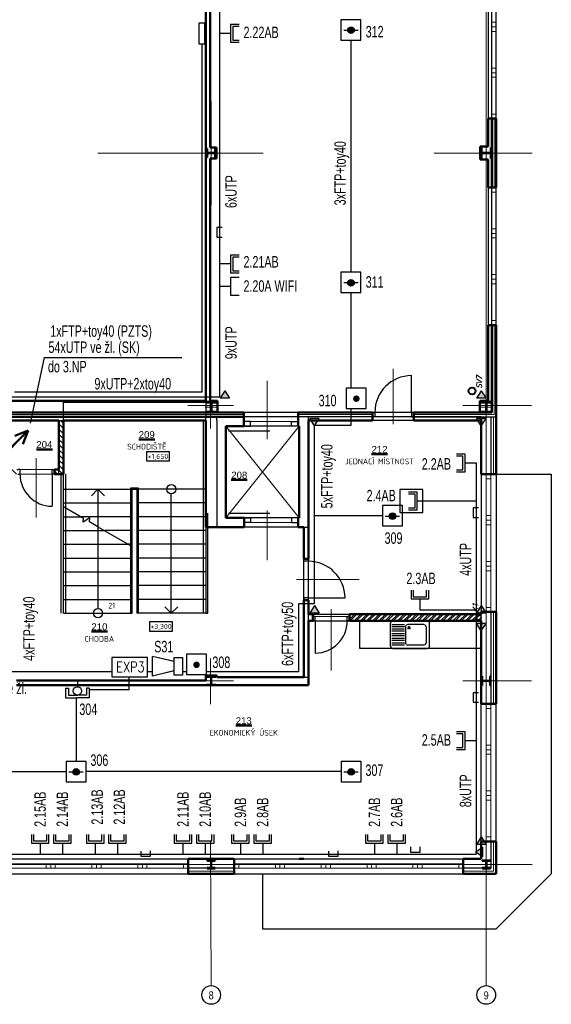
# Model space of a CAD drawing. Header units: millimetres. Extents: x -102634 to 407724, y -68883 to 155589.
# Tile 26 of 80: x 93267 to 104864, y 6270 to 27723. Entities that reach past the tile are written whole.
import ezdxf
from ezdxf.enums import TextEntityAlignment as Align
from ezdxf.lldxf.tags import DXFTag

# ---------------------------------------------------------------- set-up
doc = ezdxf.new("R2010")
doc.units = ezdxf.units.MM
doc.header["$LTSCALE"] = 20
for name, color, linetype in [('_EZS', 5, 'Continuous'), ('_hodiny', 1, 'Continuous'), ('_SK popis', 3, 'Continuous'), ('_strukturka', 3, 'Continuous'), ('_trasy', 34, 'Continuous'), ('CA_drez pravouhly+odkap. plocha (85x60xEH87)', 7, 'Continuous'), ('IN_SANITA', 7, 'Continuous')]:
    doc.layers.add(name, color=color, linetype=linetype)
for name, color, linetype, lineweight in [('CKDVERE_', 7, 'Continuous', 25), ('CKDVERE_NADROVINOU', 7, 'DASHDOT', 18), ('CKDVERE_OSY', 8, 'Continuous', 18), ('CKDVERE_ZARUBNE_RAM', 7, 'Continuous', 25), ('CKIZOLACE', 7, 'Continuous', 18), ('CKOKNA', 7, 'Continuous', 18), ('CKPOPISM', 7, 'Continuous', 50), ('CKPOPISM_POPIS', 3, 'Continuous', 25), ('CKRASTR', 7, 'DASHDOT', 18), ('CKRASTR_POPIS', 9, 'Continuous', 25), ('CKSCHODY_PODROVINOU', 7, 'Continuous', 25), ('CKSCHODY_VYSTUP', 7, 'Continuous', 25), ('CKSTENY_NADROVINOU', 7, 'DASHDOT', 25), ('CKSTENY_PODROVINOU', 7, 'Continuous', 25), ('CKSTENY_REZ', 7, 'Continuous', 50), ('CKTEXTY_MALE', 8, 'Continuous', 18), ('CSPROFILY_OSY', 9, 'DASHDOT', 18), ('CSPROFILY_REZY', 7, 'Continuous', 50), ('IN_C_TENKA', 7, 'Continuous', 18), ('pohledy', 7, 'Continuous', 25), ('srafy', 7, 'Continuous', 18), ('ZTI-DEŠŤOVÁ-KANALIZACE', 7, 'KANALIZACE', 40), ('ZTI-SPLAŠKOVÁ KANALIZACE', 7, 'Continuous', 30)]:
    doc.layers.add(name, color=color, linetype=linetype, lineweight=lineweight)
doc.layers.add('CKKOTY_VYS', color=8, linetype='Continuous', lineweight=25, plot=False)
doc.styles.add('A', font='ROMANS.SHX', dxfattribs={"width": 0.8, "height": 0.15})
doc.styles.add('Arial', font='arial.ttf', dxfattribs={"width": 0.8})
doc.styles.add('KURZIVA', font='italic__.ttf')
doc.styles.add('ROMANS', font='ic-romans.shx', dxfattribs={"width": 0.8})
doc.styles.get("Standard").update_dxf_attribs({"font": 'isocpeur.ttf'})
tags = doc.linetypes.add('DASHDOT', pattern=[25.4, 12.7, -6.35, 0, -6.35]).pattern_tags.tags
tags[10:11] = [DXFTag(74, 4), DXFTag(75, 0), DXFTag(340, '0'), DXFTag(46, 0.0), DXFTag(50, 0.0), DXFTag(44, 0.0), DXFTag(45, 0.0)]
tags[8:9] = [DXFTag(74, 4), DXFTag(75, 0), DXFTag(340, '0'), DXFTag(46, 0.0), DXFTag(50, 0.0), DXFTag(44, 0.0), DXFTag(45, 0.0)]
tags[6:7] = [DXFTag(74, 4), DXFTag(75, 0), DXFTag(340, '0'), DXFTag(46, 0.0), DXFTag(50, 0.0), DXFTag(44, 0.0), DXFTag(45, 0.0)]
tags[4:5] = [DXFTag(74, 4), DXFTag(75, 0), DXFTag(340, '0'), DXFTag(46, 0.0), DXFTag(50, 0.0), DXFTag(44, 0.0), DXFTag(45, 0.0)]
tags = doc.linetypes.add('DASHED', pattern=[19.05, 12.7, -6.35]).pattern_tags.tags
tags[6:7] = [DXFTag(74, 4), DXFTag(75, 0), DXFTag(340, '0'), DXFTag(46, 0.0), DXFTag(50, 0.0), DXFTag(44, 0.0), DXFTag(45, 0.0)]
tags[4:5] = [DXFTag(74, 4), DXFTag(75, 0), DXFTag(340, '0'), DXFTag(46, 0.0), DXFTag(50, 0.0), DXFTag(44, 0.0), DXFTag(45, 0.0)]
doc.linetypes.add('IZOLACE_POLYSTYREN_EXPANDOVANY', pattern='A,1,[224,CADKON.SHX,S=0.01,R=0,X=-0.5,Y=-1.74],-2', length=3)
doc.linetypes.add('IZOLACE_POLYSTYREN_PENOVY', pattern='A,0.001,[228,CADKON.SHX,S=0.1,R=0,X=0,Y=0],-2', length=2.001)
doc.linetypes.add('KANALIZACE', pattern='A,30,-3.5,["C",Standard,S=2.54,R=0,X=-3.81,Y=-1.27],-0.001', length=33.501)

# ---------------------------------------------------------------- blocks, each defined once
blk = doc.blocks.new('SK2_stěna')
for p, q in [((241, 0), (0, 0)), ((429, 192), (241, 192)), ((241, 192), (241, -192)), ((429, 149), (288, 149)), ((288, 149), (288, -147)), ((241, -192), (429, -192)), ((288, -147), (429, -147))]:
    blk.add_line(p, q)
blk = doc.blocks.new('SK1_stěna')
for p, q in [((241, 0), (0, 0)), ((429, 192), (241, 192)), ((241, 192), (241, -192)), ((241, -192), (429, -192))]:
    blk.add_line(p, q)
blk = doc.blocks.new('A$C23FF631D')
at = {"layer": '_EZS'}
for p, q in [((-5160, 1358), (-5160, -2953)), ((-5160, 1358), (-3910, 1358)), ((-5160, 1358), (-5160, -2953)), ((-5160, 1358), (-3910, 1358)), ((-3910, 1358), (-3910, -1703)), ((-3910, 1358), (-3910, -1703)), ((-3, 4197), (-3, 1949)), ((5153, 1358), (3903, 1358)), ((3903, 1358), (3903, -1703)), ((5153, 1358), (3903, 1358)), ((3903, 1358), (3903, -1703)), ((5153, 1358), (5153, -2953)), ((5153, 1358), (5153, -2953)), ((-5160, -2953), (-18, -2953)), ((-5160, -2953), (-18, -2953)), ((-3910, -1703), (-18, -1703)), ((-3910, -1703), (-18, -1703)), ((3903, -1703), (12, -1703)), ((3903, -1703), (12, -1703)), ((5153, -2953), (12, -2953)), ((5153, -2953), (12, -2953))]:
    blk.add_line(p, q, dxfattribs=at)
blk.add_circle((1, 123), 1826, dxfattribs=at)
blk.add_circle((1, 123), 1826, dxfattribs=at)
blk = doc.blocks.new('tlačítkový')
h = blk.add_hatch(color=256)
edge = h.paths.add_edge_path()
edge.add_arc((220, 213), 71.5, 0, 360)
blk.add_lwpolyline([(437, 0), (437, 444), (0, 444), (0, 0)], close=True)
blk = doc.blocks.new('OK')
h = blk.add_hatch(color=256)
edge = h.paths.add_edge_path()
edge.add_arc((0, 0), 71.5, 0, 360)
blk.add_line((-158, 2), (154, 2))
blk.add_lwpolyline([(217, -213), (217, 231), (-220, 231), (-220, -213)], close=True)
blk.add_circle((0, 0), 71.5)
blk = doc.blocks.new('sir EZS')
at = {"layer": '_EZS'}
for p, q in [((180, 102), (653, 216)), ((183, 102), (653, 216)), ((183, 102), (653, 216)), ((653, 216), (653, -216)), ((653, 216), (653, -216)), ((653, 216), (653, -216)), ((180, -102), (653, -216)), ((183, -102), (653, -216)), ((183, -102), (653, -216))]:
    blk.add_line(p, q, dxfattribs=at)
at = {"layer": '_EZS', "linetype": 'Continuous'}
blk.add_lwpolyline([(0, 190), (180, 190), (180, -190), (0, -190)], close=True, dxfattribs=at)
blk.add_lwpolyline([(0, 190), (180, 190), (180, -190), (0, -190)], close=True, dxfattribs=at)
blk.add_lwpolyline([(0, 190), (180, 190), (180, -190), (0, -190)], close=True, dxfattribs=at)
blk = doc.blocks.new('stoupačka')
at = {"layer": '_trasy'}
h = blk.add_hatch(color=256, dxfattribs=at)
edge = h.paths.add_edge_path()
edge.add_arc((0, 0), 125, 90, 450)
edge = h.paths.add_edge_path(flags=16)
edge.add_arc((0, 0), 80.3, 90, 450)
at = {"layer": '_trasy', "lineweight": 50}
for p, q in [((0, 0), (673, 673)), ((673, 673), (381, 559)), ((673, 673), (562, 380)), ((0, 0), (-673, -673)), ((-673, -673), (-559, -381)), ((-673, -673), (-380, -562))]:
    blk.add_line(p, q, dxfattribs=at)
at = {"layer": '_trasy', "linetype": 'DASHED'}
for radius in [124, 80.6]:
    blk.add_circle((0, 0), radius, dxfattribs=at)
blk = doc.blocks.new('CK_S_EXT_HEAHEA180')
at = {"transparency": 33554687}
for p, q in [((-90, 85.5), (90, 85.5)), ((-90, 85.5), (-90, 76)), ((-90, 76), (-18, 76)), ((-3, -61), (-3, 61)), ((3, -61), (3, 61)), ((90, 76), (18, 76)), ((90, 85.5), (90, 76)), ((-90, -85.5), (-90, -76)), ((-90, -76), (-18, -76)), ((-90, -85.5), (90, -85.5)), ((90, -76), (18, -76)), ((90, -85.5), (90, -76))]:
    blk.add_line(p, q, dxfattribs=at)
for centre, start, end in [((-18, 61), 0, 90), ((18, 61), 90, 180), ((-18, -61), 270, 0), ((18, -61), 180, 270)]:
    blk.add_arc(centre, 15, start, end, dxfattribs=at)
blk = doc.blocks.new('CK_S_EXT_HEAHEA200')
at = {"transparency": 33554687}
for p, q in [((-100, 95), (100, 95)), ((-100, 95), (-100, 85)), ((-100, 85), (-21.25, 85)), ((-3.25, -67), (-3.25, 67)), ((3.25, -67), (3.25, 67)), ((100, 85), (21.25, 85)), ((100, 95), (100, 85)), ((-100, -95), (-100, -85)), ((-100, -85), (-21.25, -85)), ((-100, -95), (100, -95)), ((100, -85), (21.25, -85)), ((100, -95), (100, -85))]:
    blk.add_line(p, q, dxfattribs=at)
for centre, start, end in [((-21.25, 67), 0, 90), ((21.25, 67), 90, 180), ((-21.25, -67), 270, 0), ((21.25, -67), 180, 270)]:
    blk.add_arc(centre, 18, start, end, dxfattribs=at)
blk = doc.blocks.new('CK_S_EXT_HEAHEA240')
at = {"transparency": 33554687}
for p, q in [((-120, 115), (120, 115)), ((-120, 115), (-120, 103)), ((-120, 103), (-24.75, 103)), ((-3.75, -82), (-3.75, 82)), ((3.75, -82), (3.75, 82)), ((120, 103), (24.75, 103)), ((120, 115), (120, 103)), ((-120, -115), (-120, -103)), ((-120, -103), (-24.75, -103)), ((-120, -115), (120, -115)), ((120, -103), (24.75, -103)), ((120, -115), (120, -103))]:
    blk.add_line(p, q, dxfattribs=at)
for centre, start, end in [((-24.75, 82), 0, 90), ((24.75, 82), 90, 180), ((-24.75, -82), 270, 0), ((24.75, -82), 180, 270)]:
    blk.add_arc(centre, 21, start, end, dxfattribs=at)
blk = doc.blocks.new('drez pravouhly+odkap. plocha (85x60xEH87)_P')
at = {"layer": 'CA_drez pravouhly+odkap. plocha (85x60xEH87)', "linetype": 'ByBlock', "transparency": 33554687}
for p, q in [((-0.41, -0.015), (-0.375, 0)), ((-0.375, 0), (-0.1, 0)), ((-0.1, 0), (0.375, 0)), ((0.41, -0.015), (0.375, 0)), ((-0.41, -0.015), (-0.425, -0.05)), ((-0.425, -0.55), (-0.425, -0.05)), ((-0.4, -0.075), (-0.125, -0.075)), ((-0.125, -0.125), (-0.4, -0.125)), ((-0.4, -0.175), (-0.125, -0.175)), ((-0.1, -0.125), (-0.085, -0.09)), ((-0.1, -0.125), (-0.1, -0.475)), ((-0.05, -0.075), (-0.085, -0.09)), ((0.3, -0.075), (-0.05, -0.075)), ((-0.038, -0.128), (-0.05, -0.15)), ((-0.038, -0.172), (-0.05, -0.15)), ((-0.013, -0.128), (-0.038, -0.128)), ((-0.013, -0.172), (-0.038, -0.172)), ((0, -0.15), (-0.013, -0.128)), ((0, -0.15), (-0.013, -0.172)), ((0.3, -0.075), (0.335, -0.09)), ((0.35, -0.125), (0.335, -0.09)), ((0.35, -0.125), (0.35, -0.475)), ((0.41, -0.015), (0.425, -0.05)), ((0.425, -0.55), (0.425, -0.05)), ((-0.125, -0.225), (-0.4, -0.225)), ((-0.4, -0.275), (-0.125, -0.275)), ((-0.125, -0.325), (-0.4, -0.325)), ((-0.4, -0.375), (-0.125, -0.375)), ((-0.125, -0.425), (-0.4, -0.425)), ((-0.425, -0.55), (-0.41, -0.585)), ((-0.375, -0.6), (-0.41, -0.585)), ((-0.4, -0.475), (-0.125, -0.475)), ((-0.125, -0.525), (-0.4, -0.525)), ((-0.375, -0.6), (-0.1, -0.6)), ((-0.085, -0.51), (-0.1, -0.475)), ((-0.1, -0.6), (0.375, -0.6)), ((-0.085, -0.51), (-0.05, -0.525)), ((0.3, -0.525), (-0.05, -0.525)), ((0.335, -0.51), (0.3, -0.525)), ((0.335, -0.51), (0.35, -0.475)), ((0.375, -0.6), (0.41, -0.585)), ((0.425, -0.55), (0.41, -0.585))]:
    blk.add_line(p, q, dxfattribs=at)
blk = doc.blocks.new('CKBL2112015102500', base_point=(98290, 17664))
blk = doc.blocks.new('CKBL2010716102920', base_point=(93939, 19306))
blk = doc.blocks.new('CKBL2010716103008', base_point=(98043, 13173))
blk = doc.blocks.new('CKBL2010716103026', base_point=(101224, 16833))
blk = doc.blocks.new('CKBL2010716103034', base_point=(95404, 10634))
blk = doc.blocks.new('*U843')
at = {"color": 0, "linetype": 'ByBlock', "lineweight": -2}
blk.add_lwpolyline([(-5, -2), (5, -2), (5, 2), (-5, 2), (-5, -2)], dxfattribs=at)
blk = doc.blocks.new('*U844')
at = {"color": 0, "linetype": 'ByBlock', "lineweight": -2}
blk.add_lwpolyline([(-5, -2), (5, -2), (5, 2), (-5, 2), (-5, -2)], dxfattribs=at)
blk = doc.blocks.new('CKBL2032316081240')
blk = doc.blocks.new('žlab soklový')
at = {"layer": '_trasy'}
h = blk.add_hatch(color=256, dxfattribs=at)
edge = h.paths.add_edge_path()
edge.add_line((395, 0), (557, -103))
edge = h.paths.add_edge_path()
edge.add_line((395, 0), (557, 103))
edge = h.paths.add_edge_path()
edge.add_line((557, -103), (557, 103))
h.paths.add_polyline_path([(0, -103), (0, 103), (162, 0)])
at = {"layer": '_trasy', "linetype": 'Continuous'}
for p, q in [((162, 0), (0, 103)), ((0, -103), (0, 103)), ((162, 0), (0, -103))]:
    blk.add_line(p, q, dxfattribs=at)

msp = doc.modelspace()

# ---------------------------------------------------------------- hatches: boundary and pattern name
at = {"layer": 'srafy'}
h = msp.add_hatch(dxfattribs=at)
h.set_pattern_fill('ANSI31', color=256, scale=25, angle=90, style=0)
h.paths.add_polyline_path([(90974, 15923), (90974, 15823), (91444, 15823), (91444, 15923)])
h.paths.add_polyline_path([(91444, 17823), (91444, 17923), (90974, 17923), (90974, 17823)])
h.paths.add_polyline_path([(92524, 17923), (92624, 17923), (93224, 17923), (93224, 17823), (92924, 17823), (92824, 17823), (92474, 17823), (92474, 17923)])
h.paths.add_polyline_path([(91444, 16923), (91444, 16823), (92824, 16823), (92824, 16923)])
h.paths.add_polyline_path([(91674, 17823), (91674, 17923), (91444, 17923), (91444, 17823)])
h.paths.add_polyline_path([(91974, 15923), (91974, 15823), (91444, 15823), (91444, 15923)])
h.paths.add_polyline_path([(94024, 17923), (94024, 17823), (94124, 17823), (94124, 17923)])
h.paths.add_polyline_path([(92624, 18993), (92524, 18993), (92524, 17923), (92624, 17923)])
h.paths.add_polyline_path([(94124, 17823), (94224, 17823), (94224, 18993), (94124, 18993), (94124, 17923)])
h = msp.add_hatch(dxfattribs=at)
h.set_pattern_fill('ANSI32', color=256, scale=10, style=0)
h.paths.add_polyline_path([(101409, 14623), (102159, 14623), (101684, 14623)], flags=16)
h.paths.add_polyline_path([(99172, 13898), (99656, 13898), (99656, 13568), (99172, 13568)], flags=24)
h.paths.add_polyline_path([(99632, 16258), (99874, 16258), (99874, 16093), (99632, 16093)], flags=24)
h.paths.add_polyline_path([(101409, 14623), (102159, 14623), (101684, 14623)], flags=16)
h.paths.add_polyline_path([(101409, 14623), (101684, 14623), (102159, 14623), (103334, 14623), (103334, 14773), (100464, 14773), (100464, 14623)])
h.paths.add_polyline_path([(101409, 14623), (101684, 14623), (102159, 14623), (103334, 14623), (103334, 14773), (100464, 14773), (100464, 14623)])
h.paths.add_polyline_path([(101409, 14623), (101684, 14623), (102159, 14623), (103334, 14623), (103334, 14773), (100464, 14773), (100464, 14623)])

# ---------------------------------------------------------------- linework, layer by layer
at = {"layer": '_EZS'}
for p, q in [((100493, 27279), (100493, 22223)), ((100493, 21779), (100493, 19697)), ((100493, 19252), (100493, 18884)), ((100493, 18884), (99693, 18884)), ((99693, 18884), (99693, 14997)), ((101179, 16915), (99693, 16915)), ((99693, 14997), (99346, 14997)), ((99346, 14997), (99346, 13517)), ((95275, 13517), (88889, 13517)), ((96162, 13517), (96056, 13517)), ((96904, 13517), (96815, 13517)), ((99346, 13517), (97342, 13517)), ((95657, 13129), (95657, 13408)), ((94785, 13129), (95657, 13129)), ((94509, 11564), (94509, 12944)), ((89417, 11342), (94279, 11342)), ((100279, 11342), (94717, 11342))]:
    msp.add_line(p, q, dxfattribs=at)
msp.add_lwpolyline([(96056, 13408), (96056, 13827), (95275, 13827), (95275, 13408)], close=True, dxfattribs=at)
at = {"layer": '_hodiny'}
for p, q in [((97239, 27198), (97239, 19605)), ((97239, 19605), (93152, 19605))]:
    msp.add_line(p, q, dxfattribs=at)
msp.add_lwpolyline([(97307, 27198), (97307, 27645), (97172, 27645), (97172, 27198)], close=True, dxfattribs=at)
at = {"layer": '_strukturka'}
for p, q in [((97625, 38748), (97625, 19499)), ((97681, 23193), (97566, 23193)), ((97566, 23193), (97566, 22984)), ((97566, 22984), (97687, 22984)), ((97625, 19499), (93048, 19499)), ((103225, 18066), (103225, 9543)), ((102181, 17237), (103225, 17237)), ((103272, 17089), (103157, 17089)), ((103157, 17089), (103157, 16880)), ((103157, 16880), (103278, 16880)), ((101997, 14862), (103225, 14862)), ((103272, 13060), (103157, 13060)), ((103157, 13060), (103157, 12851)), ((103157, 12851), (103278, 12851)), ((101793, 9699), (101793, 9584)), ((102002, 9584), (102002, 9704)), ((87396, 9543), (103225, 9543)), ((95908, 9610), (95908, 9495)), ((95908, 9495), (96117, 9495)), ((96117, 9495), (96117, 9616)), ((100005, 9610), (100005, 9495)), ((100005, 9495), (100214, 9495)), ((100214, 9495), (100214, 9616)), ((101793, 9584), (102002, 9584))]:
    msp.add_line(p, q, dxfattribs=at)
at = {"layer": '_strukturka', "linetype": 'DASHED', "ltscale": 0.5}
msp.add_lwpolyline([(102060, 17487), (101560, 17487), (101560, 16987), (102060, 16987)], close=True, dxfattribs=at)
at = {"layer": '_trasy'}
for q in [(93492, 18933), (96802, 20362)]:
    msp.add_line((93801, 20362), q, dxfattribs=at)
at = {"layer": 'CKDVERE_'}
for p, q in [((101814, 19168), (101814, 19968)), ((97823, 18768), (98723, 18768)), ((93974, 17823), (93974, 17123)), ((97823, 16968), (98723, 16968)), ((99564, 15123), (100364, 15123)), ((99714, 14623), (99714, 13923))]:
    msp.add_line(p, q, dxfattribs=at)
for centre, radius, start, end in [((101814, 19168), 800, 90, 180), ((93974, 17823), 700, 180, 270), ((99564, 15123), 800, 0, 90), ((99714, 14623), 700, 270, 0)]:
    msp.add_arc(centre, radius, start, end, dxfattribs=at)
at = {"layer": 'CKDVERE_NADROVINOU'}
for p, q in [((101814, 19168), (101014, 19168)), ((98299, 18968), (99199, 18968)), ((101814, 19068), (101014, 19068)), ((98299, 18868), (99199, 18868)), ((93974, 17923), (93274, 17923)), ((93974, 17823), (93274, 17823)), ((98299, 16868), (99199, 16868)), ((98299, 16768), (99199, 16768)), ((99464, 15123), (99464, 15923)), ((99564, 15123), (99564, 15923)), ((99714, 14723), (100414, 14723)), ((99714, 14623), (100414, 14623))]:
    msp.add_line(p, q, dxfattribs=at)
at = {"layer": 'CKDVERE_OSY'}
for p, q in [((101414, 20113), (101414, 18913)), ((98664, 18587), (98664, 19856)), ((93624, 18173), (93624, 16878)), ((98664, 17028), (98664, 15945)), ((99309, 15523), (100676, 15523)), ((100064, 14878), (100064, 13540))]:
    msp.add_line(p, q, dxfattribs=at)
at = {"layer": 'CKDVERE_ZARUBNE_RAM'}
for p, q in [((100964, 19168), (101014, 19168)), ((100964, 19068), (100964, 19168)), ((101014, 19168), (101014, 19068)), ((101864, 19168), (101814, 19168)), ((101814, 19168), (101814, 19068)), ((101864, 19068), (101864, 19168)), ((98299, 18968), (98159, 18968)), ((98159, 18968), (98159, 18868)), ((98299, 18868), (98299, 18968)), ((99199, 18868), (99199, 18968)), ((99199, 18968), (99339, 18968)), ((99339, 18968), (99339, 18868)), ((101014, 19068), (100964, 19068)), ((101814, 19068), (101864, 19068)), ((98159, 18868), (98299, 18868)), ((99339, 18868), (99199, 18868)), ((93274, 17923), (93224, 17923)), ((93224, 17823), (93274, 17823)), ((93274, 17823), (93274, 17923)), ((93974, 17823), (93974, 17923)), ((93974, 17923), (94024, 17923)), ((94024, 17823), (93974, 17823)), ((94024, 17923), (94024, 17823)), ((98164, 16868), (98299, 16868)), ((98164, 16768), (98164, 16868)), ((98299, 16768), (98164, 16768)), ((98299, 16868), (98299, 16768)), ((99339, 16868), (99199, 16868)), ((99199, 16868), (99199, 16768)), ((99199, 16768), (99339, 16768)), ((99339, 16768), (99339, 16868)), ((99464, 15923), (99464, 15973)), ((99464, 15973), (99564, 15973)), ((99564, 15923), (99464, 15923)), ((99564, 15973), (99564, 15923)), ((99564, 15123), (99464, 15123)), ((99464, 15123), (99464, 15073)), ((99464, 15073), (99564, 15073)), ((99564, 15073), (99564, 15123)), ((99714, 14723), (99664, 14723)), ((99664, 14723), (99664, 14623)), ((99664, 14623), (99714, 14623)), ((99714, 14623), (99714, 14723)), ((100414, 14623), (100414, 14723)), ((100414, 14723), (100464, 14723)), ((100464, 14623), (100414, 14623)), ((100464, 14723), (100464, 14623))]:
    msp.add_line(p, q, dxfattribs=at)
at = {"layer": 'CKIZOLACE', "linetype": 'IZOLACE_POLYSTYREN_PENOVY', "ltscale": 5}
for points in [[(103614, 24068), (103614, 25568)], [(101864, 19118), (103614, 19118), (103614, 21068)], [(86724, 19118), (98159, 19118)], [(100964, 19118), (99339, 19118)]]:
    msp.add_lwpolyline(points, dxfattribs=at)
at = {"layer": 'CKIZOLACE', "linetype": 'IZOLACE_POLYSTYREN_EXPANDOVANY', "ltscale": 3}
for points in [[(103604, 19068), (103604, 17818)], [(103604, 14818), (103604, 12818)], [(103604, 9818), (103604, 9173), (102944, 9173)], [(97944, 9173), (96944, 9173)]]:
    msp.add_lwpolyline(points, dxfattribs=at)
at = {"layer": 'CKOKNA'}
for p, q in [((103564, 27668), (103564, 28468)), ((103664, 27668), (103664, 28468)), ((103664, 27668), (103564, 27668)), ((103564, 27668), (103564, 27568)), ((103664, 27568), (103564, 27568)), ((103564, 27568), (103564, 27468)), ((103564, 26668), (103564, 27468)), ((103664, 27468), (103564, 27468)), ((103664, 27668), (103664, 27568)), ((103664, 27568), (103664, 27468)), ((103664, 26668), (103664, 27468)), ((103664, 26668), (103564, 26668)), ((103564, 26668), (103564, 26568)), ((103664, 26668), (103664, 26568)), ((103664, 26568), (103564, 26568)), ((103564, 26568), (103564, 26468)), ((103564, 25668), (103564, 26468)), ((103664, 26468), (103564, 26468)), ((103664, 26568), (103664, 26468)), ((103664, 25668), (103664, 26468)), ((103664, 25668), (103564, 25668)), ((103564, 25668), (103564, 25568)), ((103664, 25568), (103564, 25568)), ((103664, 25668), (103664, 25568)), ((103564, 23968), (103564, 24068)), ((103664, 24068), (103564, 24068)), ((103664, 23968), (103664, 24068)), ((103564, 23168), (103564, 23968)), ((103664, 23968), (103564, 23968)), ((103664, 23168), (103664, 23968)), ((103664, 23168), (103564, 23168)), ((103564, 23168), (103564, 23068)), ((103664, 23068), (103564, 23068)), ((103564, 23068), (103564, 22968)), ((103564, 22168), (103564, 22968)), ((103664, 22968), (103564, 22968)), ((103664, 23168), (103664, 23068)), ((103664, 23068), (103664, 22968)), ((103664, 22168), (103664, 22968)), ((103664, 22168), (103564, 22168)), ((103564, 22168), (103564, 22068)), ((103664, 22168), (103664, 22068)), ((103664, 22068), (103564, 22068)), ((103564, 22068), (103564, 21968)), ((103564, 21168), (103564, 21968)), ((103664, 21968), (103564, 21968)), ((103664, 22068), (103664, 21968)), ((103664, 21168), (103664, 21968)), ((103664, 21168), (103564, 21168)), ((103564, 21168), (103564, 21068)), ((103664, 21068), (103564, 21068)), ((103664, 21168), (103664, 21068)), ((94224, 16723), (94224, 17823)), ((103444, 17718), (103444, 17818)), ((103544, 17818), (103444, 17818)), ((103544, 17718), (103544, 17818)), ((103444, 17718), (103444, 16918)), ((103544, 17718), (103444, 17718)), ((103544, 17718), (103544, 16918)), ((103444, 16818), (103444, 16918)), ((103544, 16918), (103444, 16918)), ((103544, 16818), (103444, 16818)), ((103444, 16718), (103444, 16818)), ((103544, 16818), (103544, 16918)), ((103544, 16718), (103544, 16818)), ((103444, 16718), (103444, 15918)), ((103544, 16718), (103444, 16718)), ((103544, 16718), (103544, 15918)), ((103444, 15818), (103444, 15918)), ((103544, 15918), (103444, 15918)), ((103544, 15818), (103544, 15918)), ((103544, 15818), (103444, 15818)), ((103444, 15718), (103444, 15818)), ((103444, 15718), (103444, 14918)), ((103544, 15718), (103444, 15718)), ((103544, 15718), (103544, 15818)), ((103544, 15718), (103544, 14918)), ((103544, 14918), (103444, 14918)), ((103444, 14918), (103444, 14818)), ((103544, 14818), (103444, 14818)), ((103544, 14918), (103544, 14818)), ((103444, 12718), (103444, 12818)), ((103544, 12818), (103444, 12818)), ((103444, 11918), (103444, 12718)), ((103544, 12718), (103444, 12718)), ((103544, 12718), (103544, 12818)), ((103544, 11918), (103544, 12718)), ((103544, 11918), (103444, 11918)), ((103444, 11918), (103444, 11818)), ((103544, 11818), (103444, 11818)), ((103444, 11818), (103444, 11718)), ((103544, 11918), (103544, 11818)), ((103544, 11818), (103544, 11718)), ((103444, 10918), (103444, 11718)), ((103544, 11718), (103444, 11718)), ((103544, 10918), (103544, 11718)), ((103544, 10918), (103444, 10918)), ((103444, 10918), (103444, 10818)), ((103544, 10818), (103444, 10818)), ((103444, 10818), (103444, 10718)), ((103544, 10918), (103544, 10818)), ((103544, 10818), (103544, 10718)), ((103444, 9918), (103444, 10718)), ((103544, 10718), (103444, 10718)), ((103544, 9918), (103544, 10718)), ((103544, 9918), (103444, 9918)), ((103444, 9918), (103444, 9818)), ((103544, 9918), (103544, 9818)), ((103544, 9818), (103444, 9818)), ((93044, 9333), (93844, 9333)), ((93044, 9233), (93844, 9233)), ((93944, 9333), (93844, 9333)), ((93844, 9233), (93844, 9333)), ((93944, 9233), (93844, 9233)), ((93944, 9233), (93944, 9333)), ((94044, 9333), (93944, 9333)), ((94044, 9233), (93944, 9233)), ((94044, 9333), (94844, 9333)), ((94044, 9233), (94044, 9333)), ((94044, 9233), (94844, 9233)), ((94944, 9333), (94844, 9333)), ((94844, 9233), (94844, 9333)), ((94944, 9233), (94844, 9233)), ((94944, 9233), (94944, 9333)), ((95044, 9333), (94944, 9333)), ((95044, 9233), (94944, 9233)), ((95044, 9333), (95844, 9333)), ((95044, 9233), (95044, 9333)), ((95044, 9233), (95844, 9233)), ((95944, 9333), (95844, 9333)), ((95844, 9233), (95844, 9333)), ((95944, 9233), (95844, 9233)), ((95944, 9233), (95944, 9333)), ((96044, 9333), (95944, 9333)), ((96044, 9233), (95944, 9233)), ((96044, 9333), (96844, 9333)), ((96044, 9233), (96044, 9333)), ((96044, 9233), (96844, 9233)), ((96844, 9233), (96844, 9333)), ((96844, 9333), (96944, 9333)), ((96844, 9233), (96944, 9233)), ((96944, 9233), (96944, 9333)), ((98044, 9333), (97944, 9333)), ((97944, 9233), (97944, 9333)), ((98044, 9233), (97944, 9233)), ((98044, 9333), (98844, 9333)), ((98044, 9233), (98044, 9333)), ((98044, 9233), (98844, 9233)), ((98944, 9333), (98844, 9333)), ((98844, 9233), (98844, 9333)), ((98944, 9233), (98844, 9233)), ((98944, 9233), (98944, 9333)), ((99044, 9333), (98944, 9333)), ((99044, 9233), (98944, 9233)), ((99044, 9333), (99844, 9333)), ((99044, 9233), (99044, 9333)), ((99044, 9233), (99844, 9233)), ((99944, 9333), (99844, 9333)), ((99844, 9233), (99844, 9333)), ((99944, 9233), (99844, 9233)), ((99944, 9233), (99944, 9333)), ((100044, 9333), (99944, 9333)), ((100044, 9233), (99944, 9233)), ((100044, 9333), (100844, 9333)), ((100044, 9233), (100044, 9333)), ((100044, 9233), (100844, 9233)), ((100944, 9333), (100844, 9333)), ((100844, 9233), (100844, 9333)), ((100944, 9233), (100844, 9233)), ((100944, 9233), (100944, 9333)), ((101044, 9333), (100944, 9333)), ((101044, 9233), (100944, 9233)), ((101044, 9333), (101844, 9333)), ((101044, 9233), (101044, 9333)), ((101044, 9233), (101844, 9233)), ((101944, 9333), (101844, 9333)), ((101844, 9233), (101844, 9333)), ((101944, 9233), (101844, 9233)), ((101944, 9233), (101944, 9333)), ((102044, 9333), (101944, 9333)), ((102044, 9233), (101944, 9233)), ((102044, 9333), (102844, 9333)), ((102044, 9233), (102044, 9333)), ((102044, 9233), (102844, 9233)), ((102844, 9233), (102844, 9333)), ((102844, 9333), (102944, 9333)), ((102844, 9233), (102944, 9233)), ((102944, 9233), (102944, 9333))]:
    msp.add_line(p, q, dxfattribs=at)
at = {"layer": 'CKRASTR'}
for p, q in [((103444, 6677), (103444, 42318)), ((97444, 23685), (97444, 25951)), ((94970, 24818), (98578, 24818)), ((102311, 24818), (104444, 24818)), ((97432, 18818), (97432, 21818)), ((96932, 19318), (97932, 19318)), ((102932, 19318), (104432, 19318)), ((97432, 12808), (97432, 13808)), ((96932, 13318), (97932, 13318)), ((102932, 13318), (104432, 13318)), ((97445, 6678), (97432, 9818)), ((82782, 9318), (104444, 9318))]:
    msp.add_line(p, q, dxfattribs=at)
at = {"layer": 'CKRASTR_POPIS'}
for centre in [(97444, 6474), (103444, 6474)]:
    msp.add_circle(centre, 204, dxfattribs=at)
at = {"layer": 'CKSCHODY_PODROVINOU'}
for p, q in [((97274, 14793), (97274, 18993)), ((94224, 17493), (95724, 17493)), ((94224, 17493), (95724, 17493)), ((97324, 17493), (95824, 17493)), ((97324, 17493), (95824, 17493)), ((94224, 17193), (95724, 17193)), ((97324, 17193), (95824, 17193)), ((97374, 14793), (97374, 16968)), ((94224, 16893), (94596, 16893)), ((95724, 16893), (94596, 16893)), ((97324, 16893), (95824, 16893)), ((94224, 16593), (95116, 16593)), ((95724, 16593), (95116, 16593)), ((97324, 16593), (95824, 16593)), ((94224, 16293), (95636, 16293)), ((95724, 16293), (95636, 16293)), ((97324, 16293), (95824, 16293)), ((94224, 15993), (95724, 15993)), ((97324, 15993), (95824, 15993)), ((94224, 15693), (95724, 15693)), ((97324, 15693), (95824, 15693)), ((94224, 15393), (95724, 15393)), ((97324, 15393), (95824, 15393)), ((94224, 15093), (95724, 15093)), ((97324, 15093), (95824, 15093)), ((94224, 14793), (95724, 14793)), ((97324, 14793), (95824, 14793)), ((97324, 14793), (97374, 14793))]:
    msp.add_line(p, q, dxfattribs=at)
for points in [[(94224, 17108), (94224, 19393), (97324, 19393), (97324, 19068)], [(97324, 18993), (97324, 14793), (97324, 14793)], [(94174, 14793), (94174, 14793), (94174, 14793), (94174, 17823)], [(94274, 14793), (94274, 14793), (94274, 14793), (94274, 17823)], [(95694, 16259), (95694, 17523), (95724, 17523), (95854, 17523), (95854, 14793)], [(95724, 16242), (95724, 17493), (95824, 17493), (95824, 14793), (95824, 14793)], [(94224, 14793), (94224, 14793), (94224, 14793), (94224, 17108)], [(95694, 14793), (95694, 16259)], [(95724, 14793), (95724, 14793), (95724, 14793), (95724, 16242)]]:
    msp.add_lwpolyline(points, dxfattribs=at)
at = {"layer": 'CKSCHODY_VYSTUP'}
for p, q in [((94974, 17493), (94833, 17352)), ((94974, 17493), (95116, 17352)), ((94974, 17493), (94974, 14893)), ((96574, 14793), (96574, 17393)), ((94974, 16675), (95724, 16242)), ((94974, 16675), (95724, 16242)), ((96574, 14793), (96433, 14934)), ((96574, 14793), (96716, 14934))]:
    msp.add_line(p, q, dxfattribs=at)
msp.add_lwpolyline([(94974, 16675), (94789, 16782), (94794, 16866), (94654, 16773), (94659, 16857), (94224, 17108)], dxfattribs=at)
msp.add_lwpolyline([(94974, 16675), (94789, 16782), (94794, 16866), (94654, 16773), (94659, 16857), (94224, 17108)], dxfattribs=at)
for centre, radius in [((96574, 17493), 99.9), ((94974, 14793), 99.9), ((94974, 14793), 0.000000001)]:
    msp.add_circle(centre, radius, dxfattribs=at)
at = {"layer": 'CKSTENY_NADROVINOU'}
for p, q in [((99339, 19168), (98159, 19168)), ((101864, 19168), (100964, 19168)), ((99339, 19068), (98159, 19068)), ((99339, 19068), (98159, 19068)), ((101864, 19068), (100964, 19068)), ((101864, 18993), (100964, 18993)), ((99339, 16668), (98164, 16668)), ((99464, 15073), (99464, 15973)), ((99564, 15073), (99564, 15973)), ((99664, 14773), (100464, 14773)), ((99664, 14623), (100464, 14623))]:
    msp.add_line(p, q, dxfattribs=at)
at = {"layer": 'CKSTENY_PODROVINOU'}
for p, q in [((103489, 29568), (103489, 25568)), ((103564, 25568), (103564, 29568)), ((103664, 25568), (103664, 29568)), ((103564, 24068), (103564, 25568)), ((103564, 25568), (103664, 25568)), ((103489, 24068), (103489, 21068)), ((103564, 21068), (103564, 24068)), ((103564, 24068), (103664, 24068)), ((103664, 21068), (103664, 24068)), ((103664, 21068), (103564, 21068)), ((103664, 19068), (103664, 21068)), ((86724, 19168), (98159, 19168)), ((98159, 19068), (98159, 19168)), ((99339, 19068), (99339, 19168)), ((100964, 19068), (100964, 19168)), ((101864, 19068), (101864, 19168)), ((86724, 19068), (98159, 19068)), ((97564, 19068), (87054, 19068)), ((94124, 18993), (94224, 18993)), ((97324, 18993), (97324, 19068)), ((98159, 19068), (97564, 19068)), ((97564, 18993), (97564, 19068)), ((97564, 18993), (97564, 16668)), ((99564, 19068), (99339, 19068)), ((100964, 19068), (99339, 19068)), ((100964, 19068), (99564, 19068)), ((99564, 18993), (99564, 19068)), ((103334, 19068), (101864, 19068)), ((101864, 19068), (103664, 19068)), ((103334, 19068), (103664, 19068)), ((103544, 19068), (103544, 17818)), ((103544, 19068), (103664, 19068)), ((99339, 18868), (98159, 18868)), ((94124, 17823), (94124, 17923)), ((103334, 17818), (103334, 14818)), ((103544, 17818), (103664, 17818)), ((103664, 17818), (103664, 14818)), ((103664, 17818), (104864, 17818)), ((104864, 17818), (104864, 9113)), ((99339, 16868), (98164, 16868)), ((99464, 16668), (99564, 16668)), ((103544, 14818), (103544, 12818)), ((103544, 14818), (103664, 14818)), ((103334, 14623), (103334, 14773)), ((94124, 13323), (94224, 13323)), ((99464, 13398), (99564, 13398)), ((103334, 9818), (103334, 12818)), ((103544, 12818), (103664, 12818)), ((103664, 9818), (103664, 12818)), ((103544, 9818), (103544, 9233)), ((103544, 9818), (103664, 9818)), ((91944, 9443), (96944, 9443)), ((97944, 9443), (102944, 9443)), ((97944, 9233), (96944, 9233)), ((96944, 9233), (96944, 9113)), ((97944, 9233), (97944, 9113)), ((103544, 9233), (102944, 9233)), ((102944, 9233), (102944, 9113)), ((91944, 9113), (96944, 9113)), ((97944, 9113), (102944, 9113)), ((98563, 9113), (98563, 7913)), ((98563, 7913), (103663, 7913))]:
    msp.add_line(p, q, dxfattribs=at)
at = {"layer": 'CKSTENY_PODROVINOU', "color": 0, "linetype": 'Continuous'}
msp.add_line((99564, 14623), (99564, 14773), dxfattribs=at)
at = {"layer": 'CKSTENY_REZ'}
for p, q in [((97324, 19398), (97324, 41468)), ((97424, 24938), (97424, 30198)), ((103564, 25568), (103489, 25568)), ((103489, 25568), (103489, 24958)), ((103564, 24068), (103564, 25568)), ((103664, 25568), (103564, 25568)), ((103664, 24068), (103664, 25568)), ((97424, 24938), (97559, 24938)), ((97559, 24938), (97559, 24698)), ((103489, 24958), (103309, 24958)), ((103309, 24958), (103309, 24678)), ((97559, 24698), (97424, 24698)), ((97424, 19418), (97424, 24698)), ((103309, 24678), (103489, 24678)), ((103489, 24678), (103489, 24068)), ((103489, 24068), (103564, 24068)), ((103664, 24068), (103564, 24068)), ((103564, 21068), (103489, 21068)), ((103489, 21068), (103489, 19418)), ((103664, 21068), (103564, 21068)), ((103564, 19168), (103564, 21068)), ((103664, 19068), (103664, 21068)), ((91304, 19418), (97324, 19418)), ((97424, 19418), (97584, 19418)), ((97584, 19418), (97584, 19168)), ((103489, 19418), (103304, 19418)), ((103304, 19418), (103304, 19168)), ((61324, 19168), (98159, 19168)), ((97324, 19168), (97424, 19168)), ((98159, 19068), (98159, 19168)), ((99339, 19068), (99339, 19168)), ((100964, 19168), (99339, 19168)), ((100964, 19068), (100964, 19168)), ((101864, 19068), (101864, 19168)), ((103564, 19168), (101864, 19168)), ((87054, 19068), (97564, 19068)), ((92624, 18993), (94124, 18993)), ((94124, 18993), (94124, 17923)), ((94224, 18993), (94224, 17823)), ((94224, 18993), (97324, 18993)), ((97324, 16668), (97324, 18993)), ((98159, 19068), (97564, 19068)), ((97564, 19068), (98159, 19068)), ((97564, 19068), (97564, 19068)), ((98159, 19068), (98159, 18868)), ((99339, 19068), (99339, 18868)), ((99564, 16668), (99564, 18993)), ((99564, 18993), (100964, 18993)), ((100964, 18993), (100964, 19068)), ((101864, 18993), (101864, 19068)), ((101864, 18993), (103334, 18993)), ((103334, 19068), (103334, 17818)), ((103664, 19068), (103664, 17818)), ((97764, 18868), (97764, 16868)), ((98159, 18868), (97764, 18868)), ((99364, 18868), (99339, 18868)), ((99364, 16868), (99364, 18868)), ((94024, 17923), (94024, 17823)), ((94124, 17923), (94024, 17923)), ((94124, 17823), (94024, 17823)), ((94124, 17823), (94224, 17823)), ((94124, 17823), (94124, 17823)), ((103664, 17818), (103334, 17818)), ((97764, 16868), (98164, 16868)), ((98164, 16668), (98164, 16868)), ((99339, 16868), (99364, 16868)), ((99339, 16668), (99339, 16868)), ((97564, 16668), (97324, 16668)), ((97564, 16668), (98164, 16668)), ((99339, 16668), (99464, 16668)), ((99464, 15973), (99464, 16668)), ((99564, 15973), (99564, 16668)), ((99564, 15973), (99464, 15973)), ((99564, 15073), (99464, 15073)), ((99464, 13398), (99464, 15073)), ((99564, 14773), (99564, 15073)), ((103664, 14818), (103334, 14818)), ((103334, 14818), (103334, 14773)), ((103664, 14818), (103664, 12818)), ((99564, 14773), (99664, 14773)), ((99564, 14623), (99664, 14623)), ((99564, 13223), (99564, 14623)), ((99664, 14623), (99664, 14773)), ((100464, 14623), (100464, 14773)), ((100464, 14773), (103334, 14773)), ((100464, 14623), (103334, 14623)), ((103334, 14623), (103334, 12818)), ((93194, 13323), (94224, 13323)), ((94224, 13323), (97324, 13323)), ((97324, 13323), (97324, 13433)), ((97324, 13433), (97564, 13433)), ((97444, 13398), (97444, 13323)), ((97564, 13433), (97564, 13398)), ((97564, 13398), (99464, 13398)), ((93194, 13223), (99564, 13223)), ((103664, 12818), (103334, 12818)), ((103334, 9818), (103334, 9443)), ((103664, 9818), (103334, 9818)), ((103664, 9818), (103664, 9113)), ((97944, 9443), (96944, 9443)), ((96944, 9113), (96944, 9443)), ((97564, 9443), (97464, 9443)), ((97944, 9113), (97944, 9443)), ((99464, 9443), (99364, 9443)), ((102944, 9113), (102944, 9443)), ((103334, 9443), (102944, 9443)), ((97944, 9113), (96944, 9113)), ((103664, 9113), (102944, 9113))]:
    msp.add_line(p, q, dxfattribs=at)
at = {"layer": 'CSPROFILY_OSY'}
for p, q in [((97444, 24688), (97444, 24948)), ((103444, 24968), (103444, 24688)), ((97569, 24818), (97339, 24818)), ((103299, 24818), (103569, 24818)), ((97444, 19428), (97444, 19158)), ((103444, 19428), (103444, 19158)), ((97594, 19283), (97314, 19283)), ((103574, 19283), (103294, 19283)), ((97334, 13318), (97554, 13318)), ((97444, 13213), (97444, 13423)), ((103549, 13318), (103339, 13318)), ((103444, 13208), (103444, 13428)), ((97344, 9318), (97544, 9318)), ((97444, 9223), (97444, 9414)), ((103344, 9318), (103544, 9318)), ((103444, 9223), (103444, 9414))]:
    msp.add_line(p, q, dxfattribs=at)
at = {"layer": 'IN_C_TENKA'}
for p, q in [((97764, 18868), (99364, 16868)), ((99364, 18868), (97764, 16868))]:
    msp.add_line(p, q, dxfattribs=at)
at = {"layer": 'IN_SANITA', "linetype": 'Continuous'}
for p, q in [((100684, 14023), (100684, 14623)), ((103334, 14023), (100684, 14023))]:
    msp.add_line(p, q, dxfattribs=at)
at = {"layer": 'pohledy'}
msp.add_line((103663, 7913), (104864, 9113), dxfattribs=at)
at = {"layer": 'ZTI-DEŠŤOVÁ-KANALIZACE'}
msp.add_circle((103136, 19633), 75, dxfattribs=at)
at = {"layer": 'ZTI-SPLAŠKOVÁ KANALIZACE'}
msp.add_circle((103284, 14698), 50, dxfattribs=at)

# ---------------------------------------------------------------- block references
at = {"layer": '_EZS'}
for name, p in [('OK', (100494, 27492)), ('OK', (100494, 21992)), ('tlačítkový', (100391, 19252)), ('OK', (101399, 16906)), ('tlačítkový', (96904, 13454)), ('OK', (94499, 11333)), ('OK', (100499, 11333))]:
    msp.add_blockref(name, p, dxfattribs=at)
at = {"layer": '_EZS', "rotation": 180}
msp.add_blockref('sir EZS', (96815, 13635), dxfattribs=at)
at = {"layer": '_EZS', "xscale": 0.05000000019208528, "yscale": 0.05000000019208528, "zscale": 0.05000000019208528}
msp.add_blockref('A$C23FF631D', (94527, 13092), dxfattribs=at)
at = {"layer": '_strukturka'}
for name, p in [('SK2_stěna', (97625, 27423)), ('SK2_stěna', (97625, 22401)), ('SK1_stěna', (97625, 21913))]:
    msp.add_blockref(name, p, dxfattribs=at)
for name, p, rotation in [('žlab soklový', (97741, 19478), 90), ('žlab soklový', (103337, 19478), 90), ('SK2_stěna', (103225, 18066), 180), ('žlab soklový', (99700, 14796), 90), ('SK2_stěna', (101997, 14862), 90), ('žlab soklový', (103337, 14796), 90), ('SK2_stěna', (103225, 12015), 180), ('žlab soklový', (103337, 9754), 90), ('SK2_stěna', (93714, 9543), 90), ('SK2_stěna', (94199, 9543), 90), ('SK2_stěna', (94915, 9543), 90), ('SK2_stěna', (95400, 9543), 90), ('SK2_stěna', (96829, 9543), 90), ('SK2_stěna', (97314, 9543), 90), ('SK2_stěna', (98082, 9543), 90), ('SK2_stěna', (98568, 9543), 90), ('SK2_stěna', (101006, 9543), 90), ('SK2_stěna', (101492, 9543), 90)]:
    msp.add_blockref(name, p, dxfattribs=dict(at, rotation=rotation))
at = {"layer": '_strukturka', "xscale": -1, "rotation": 90}
for p in [(99700, 19033), (103337, 19033), (103337, 14567)]:
    msp.add_blockref('žlab soklový', p, dxfattribs=at)
at = {"layer": '_strukturka', "color": 52, "true_color": 0xc8c92d, "rotation": 180}
msp.add_blockref('SK2_stěna', (102181, 17237), dxfattribs=at)
at = {"layer": '_strukturka', "xscale": -1}
msp.add_blockref('žlab soklový', (103372, 9594), dxfattribs=at)
at = {"layer": '_trasy'}
msp.add_blockref('stoupačka', (92777, 18097), dxfattribs=at)
at = {"layer": 'CKKOTY_VYS'}
ref = msp.add_blockref('*U844', (96284, 18208), dxfattribs=dict(at, xscale=50, yscale=50, zscale=50))
ref.add_attrib('Výška', '+1,650', dxfattribs={"layer": '0', "color": 0, "linetype": 'ByBlock', "lineweight": -2, "height": 110}).set_placement((96284, 18208), align=Align.MIDDLE_CENTER)
ref = msp.add_blockref('*U843', (96350, 14503), dxfattribs=dict(at, xscale=50, yscale=50, zscale=50))
ref.add_attrib('Výška', '+3,300', dxfattribs={"layer": '0', "color": 0, "linetype": 'ByBlock', "lineweight": -2, "height": 110}).set_placement((96350, 14503), align=Align.MIDDLE_CENTER)
at = {"layer": 'CKPOPISM'}
ref = msp.add_blockref('CKBL2032316081240', (96039, 18358), dxfattribs=at)
ref.add_attrib('CISLO', '%%U209', dxfattribs={"height": 150, "style": 'Arial'}).set_placement((96039, 18608), align=Align.CENTER)
ref.add_attrib('JMENO', 'SCHODIŠTĚ', dxfattribs={"layer": 'CKPOPISM_POPIS', "height": 125}).set_placement((96039, 18358), align=Align.CENTER)
ref = msp.add_blockref('CKBL2010716102920', (93805, 18390), dxfattribs=dict(at, xscale=0.5, yscale=0.5, zscale=0.5))
ref.add_attrib('CISLO', '%%U204', dxfattribs={"height": 150, "style": 'Arial'}).set_placement((93805, 18390), align=Align.CENTER)
ref = msp.add_blockref('CKBL2010716103026', (101117, 18036), dxfattribs=dict(at, xscale=0.5, yscale=0.5, zscale=0.5))
ref.add_attrib('JMENO', 'JEDNACÍ MÍSTNOST', dxfattribs={"layer": 'CKPOPISM_POPIS', "height": 125}).set_placement((101117, 18036), align=Align.CENTER)
ref.add_attrib('CISLO', '%%U212', dxfattribs={"height": 150, "style": 'Arial'}).set_placement((101117, 18286), align=Align.CENTER)
ref = msp.add_blockref('CKBL2112015102500', (98057, 17725), dxfattribs=dict(at, xscale=0.5, yscale=0.5, zscale=0.5))
ref.add_attrib('CISLO', '%%U208', dxfattribs={"height": 150, "style": 'Arial'}).set_placement((98057, 17725), align=Align.CENTER)
ref = msp.add_blockref('CKBL2010716103008', (95006, 14171), dxfattribs=dict(at, xscale=0.5, yscale=0.5, zscale=0.5))
ref.add_attrib('JMENO', 'CHODBA', dxfattribs={"layer": 'CKPOPISM_POPIS', "height": 125}).set_placement((95006, 14171), align=Align.CENTER)
ref.add_attrib('CISLO', '%%U210', dxfattribs={"height": 150, "style": 'Arial'}).set_placement((95006, 14421), align=Align.CENTER)
ref = msp.add_blockref('CKBL2010716103034', (98155, 12124), dxfattribs=dict(at, xscale=0.5, yscale=0.5, zscale=0.5))
ref.add_attrib('JMENO', 'EKONOMICKÝ ÚSEK', dxfattribs={"layer": 'CKPOPISM_POPIS', "height": 125}).set_placement((98155, 12124), align=Align.CENTER)
ref.add_attrib('CISLO', '%%U213', dxfattribs={"height": 150, "style": 'Arial'}).set_placement((98155, 12374), align=Align.CENTER)
at = {"layer": 'CSPROFILY_REZY'}
for name, p, rotation in [('CK_S_EXT_HEAHEA200', (97444, 24818), 90), ('CK_S_EXT_HEAHEA240', (103444, 24818), 270), ('CK_S_EXT_HEAHEA240', (97444, 19283), 180), ('CK_S_EXT_HEAHEA240', (103444, 19283), 180), ('CK_S_EXT_HEAHEA200', (103444, 13318), 90)]:
    msp.add_blockref(name, p, dxfattribs=dict(at, rotation=rotation))
for name, p in [('CK_S_EXT_HEAHEA200', (97444, 13318)), ('CK_S_EXT_HEAHEA180', (97444, 9318)), ('CK_S_EXT_HEAHEA180', (103444, 9318))]:
    msp.add_blockref(name, p, dxfattribs=at)
at = {"layer": 'IN_SANITA', "linetype": 'Continuous', "xscale": 1000, "yscale": 1000, "zscale": 1000}
msp.add_blockref('drez pravouhly+odkap. plocha (85x60xEH87)_P', (101784, 14623), dxfattribs=at)

# ---------------------------------------------------------------- texts
at = {"layer": '_EZS', "style": 'ROMANS', "width": 0.7}
for s, p in [('312', (100815, 27337)), ('311', (100815, 21884)), ('310', (99788, 19300)), ('309', (101227, 16303)), ('S31', (96202, 13939)), ('308', (97471, 13598)), ('304', (94568, 12574)), ('306', (94810, 11465)), ('307', (100810, 11246))]:
    msp.add_text(s, height=250, dxfattribs=at).set_placement(p)
for s, p in [('3xFTP+toy40', (100381, 23678)), ('5xFTP+toy40', (100092, 17076)), ('4xFTP+toy40', (93593, 13754)), ('6xFTP+toy50', (99233, 13643))]:
    msp.add_text(s, height=250, rotation=90, dxfattribs=at).set_placement(p)
at = {"layer": '_EZS', "color": 34, "style": 'ROMANS', "width": 0.7}
for s, p in [('1xFTP+toy40 (PZTS)', (93934, 20814)), ('do 3.NP', (93884, 20039))]:
    msp.add_text(s, height=250, dxfattribs=at).set_placement(p)
at = {"layer": '_EZS', "style": 'A', "width": 0.8}
msp.add_text('EXP3', height=226.8, dxfattribs=at).set_placement((95683, 13621), align=Align.MIDDLE)
at = {"layer": '_SK popis', "style": 'ROMANS', "width": 0.7}
for s, p in [('2.22AB', (98150, 27322)), ('2.21AB', (98150, 22323)), ('2.20A WIFI', (98150, 21795)), ('9xUTP+2xtoy40', (94898, 19667)), ('2.2AB', (102038, 17920)), ('2.4AB', (100834, 17229)), ('2.3AB', (101703, 15425)), ('37xUTP ve žl.', (91969, 13030)), ('2.5AB', (102038, 11905))]:
    msp.add_text(s, height=250, dxfattribs=at).set_placement(p)
for s, p in [('6xUTP', (98001, 23619)), ('9xUTP', (98001, 20326)), ('4xUTP', (103116, 15606)), ('8xUTP', (103116, 10564)), ('2.15AB', (93837, 10137)), ('2.14AB', (94322, 10137)), ('2.13AB', (95081, 10185)), ('2.12AB', (95566, 10185)), ('2.11AB', (96953, 10137)), ('2.10AB', (97438, 10137)), ('2.9AB', (98206, 10137)), ('2.8AB', (98691, 10137)), ('2.7AB', (101130, 10137)), ('2.6AB', (101615, 10137))]:
    msp.add_text(s, height=250, rotation=90, dxfattribs=at).set_placement(p)
at = {"layer": '_SK popis', "color": 34, "style": 'ROMANS', "width": 0.7}
msp.add_text('54xUTP ve žl. (SK)', height=250, dxfattribs=at).set_placement((93895, 20462))
at = {"layer": 'CKRASTR_POPIS', "style": 'Arial', "width": 0.8}
for s, p in [('8', (97444, 6466)), ('9', (103444, 6466))]:
    msp.add_text(s, height=175, dxfattribs=at).set_placement(p, align=Align.MIDDLE)
at = {"layer": 'CKTEXTY_MALE', "style": 'KURZIVA'}
for s, p in [('SV7', (103346, 19684)), ('K1', (103265, 14812))]:
    msp.add_text(s, height=115, rotation=90, dxfattribs=at).set_placement(p)
at = {"layer": 'Defpoints', "width": 0.8}
msp.add_text('21', height=125, dxfattribs=at).set_placement((95274, 14956), align=Align.MIDDLE)

doc.saveas('drawing.dxf')
